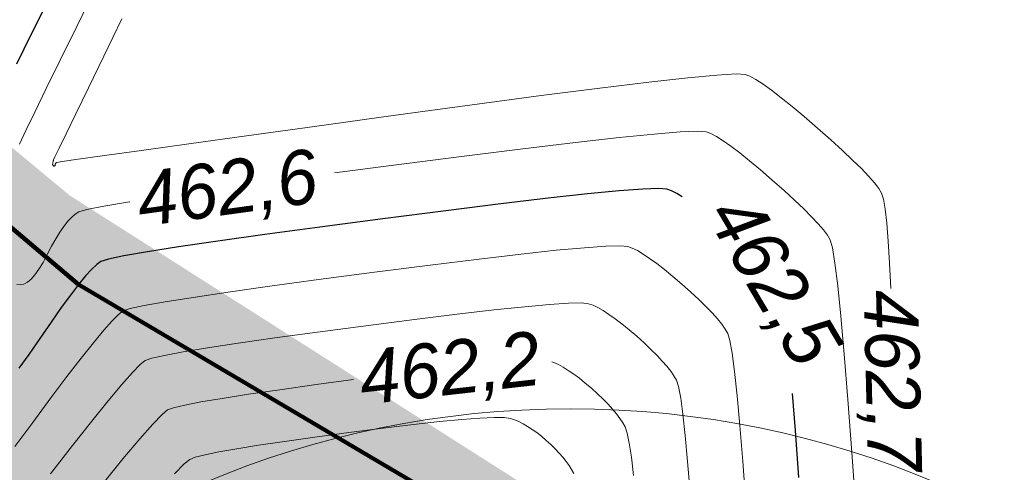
# Model space of a CAD drawing. Header units: metres. Extents: x 730549 to 731755, y 5527678 to 5528494.
# Tile 168 of 207: x 731656.81 to 731663.09, y 5527809.95 to 5527812.84. Entities that reach past the tile are written whole.
import ezdxf
from ezdxf.enums import TextEntityAlignment as Align

# ---------------------------------------------------------------- set-up
doc = ezdxf.new("R2010")
doc.units = ezdxf.units.M
doc.header["$LTSCALE"] = 0.1
doc.layers.add('3d Modell', color=7, linetype='Continuous', transparency=0.4)
doc.layers.add('B_Bäume', color=7, linetype='Continuous', transparency=0.77)
for name, color, linetype in [('LA_Planungsumgriff', 7, 'Continuous'), ('Netzbach mit Ausleitung', 7, 'Continuous'), ('Sparten Strom GEPLANT pdf', 7, 'Continuous'), ('Sparten_Kanal-aus dwg GRUPPE', 7, 'Continuous'), ('Wiese und Waldnaab als Hintergrund', 7, 'Continuous')]:
    doc.layers.add(name, color=color, linetype=linetype)
doc.styles.add('Artifakt Element Thin', font='Artifakt Element Thin Italic.ttf')
doc.styles.add('TheSansSemiLight-Plain', font='txt')
picture_1 = doc.add_image_def('image1.png', size_in_pixel=(2382, 1684))

# ---------------------------------------------------------------- blocks, each defined once
blk = doc.blocks.new('PDF-Seite')
at = {"color": 255, "linetype": 'Continuous', "lineweight": 9, "transparency": 33554687}
blk.add_wipeout([(0, 103.9213), (293.9185, 103.9213), (293.9185, -103.9213), (0, -103.9213)], dxfattribs=at)
at = {"transparency": 33554687}
image = blk.add_image(picture_1, insert=(0, -103.9213), size_in_units=(293.9185, 207.8426), dxfattribs=at)
image.dxf.flags = 7
blk = doc.blocks.new('Gruppe')
at = {"color": 211, "linetype": 'Continuous', "lineweight": 5, "true_color": 0xff7fff, "transparency": 33554687}
blk.add_line((-875.3224, -455.0962, -32.2326), (-892.308, -438.5186, -32.2326), dxfattribs=at)
blk = doc.blocks.new('Gruppe-1')
at = {"color": 7, "transparency": 33554687}
blk.add_blockref('Gruppe', (0, 0), dxfattribs=at)
blk = doc.blocks.new('Gruppe-3')
at = {"color": 7, "linetype": 'Continuous', "lineweight": 13, "transparency": 33554585, "flags": 128}
for points in [[(-882.2742, -449.9045), (-882.2757, -449.9047), (-882.44, -449.9326), (-882.5478, -449.9543), (-882.599, -449.9698), (-882.6222, -449.9848), (-882.646, -450.0053), (-882.6702, -450.0311), (-882.6951, -450.0622), (-882.7205, -450.0987), (-882.7464, -450.1406), (-882.7729, -450.1878), (-882.7999, -450.2404), (-882.8268, -450.2917), (-882.8529, -450.3352), (-882.8783, -450.3709), (-882.9029, -450.3988), (-882.9268, -450.4189), (-882.9499, -450.4312), (-882.9722, -450.4356), (-882.9938, -450.4323)], [(-882.9779, -449.5364), (-882.9365, -449.4506), (-882.8792, -449.3325), (-882.806, -449.1822), (-882.717, -448.9998), (-882.6121, -448.785), (-882.4914, -448.5381)], [(-877.4202, -450.4591), (-877.427, -450.2977), (-877.4351, -450.1571), (-877.4443, -450.0419), (-877.4547, -449.9522), (-877.4662, -449.888), (-877.4788, -449.8492), (-877.4967, -449.8199), (-877.5241, -449.7841), (-877.5609, -449.7419), (-877.6072, -449.6933), (-877.6629, -449.6382), (-877.7281, -449.5766), (-877.8028, -449.5086), (-877.8869, -449.4342), (-877.9719, -449.3608), (-878.049, -449.2962), (-878.1184, -449.2403), (-878.1799, -449.1931), (-878.2337, -449.1546), (-878.2796, -449.1248), (-878.3177, -449.1037), (-878.348, -449.0913), (-878.4062, -449.0884), (-878.528, -449.0957), (-878.7133, -449.1133), (-878.9621, -449.141), (-879.2745, -449.179), (-879.6504, -449.2272), (-880.0899, -449.2856), (-880.5929, -449.3542), (-881.0944, -449.4234), (-881.5293, -449.4836), (-881.8976, -449.5346), (-882.1994, -449.5766), (-882.4345, -449.6095), (-882.6031, -449.6334), (-882.7051, -449.6481), (-882.7405, -449.6538), (-882.7425, -449.655), (-882.7443, -449.6564), (-882.7458, -449.658), (-882.747, -449.6598), (-882.748, -449.6618), (-882.7488, -449.6639), (-882.7493, -449.6662), (-882.7496, -449.6687), (-882.7499, -449.671), (-882.7504, -449.673), (-882.7512, -449.6745), (-882.7523, -449.6756), (-882.7537, -449.6763), (-882.7553, -449.6766), (-882.7572, -449.6764), (-882.7593, -449.6758), (-882.7614, -449.6748), (-882.7631, -449.6735), (-882.7644, -449.6717), (-882.7652, -449.6695), (-882.7657, -449.6669), (-882.7658, -449.6639), (-882.7655, -449.6606), (-882.7647, -449.6568), (-882.7639, -449.653), (-882.7631, -449.6498), (-882.7625, -449.6469), (-882.762, -449.6446), (-882.7615, -449.6427), (-882.7612, -449.6413), (-882.761, -449.6403), (-882.761, -449.6398), (-882.7609, -449.6396), (-882.7609, -449.6393), (-882.7609, -449.6391), (-882.7609, -449.6389), (-882.7608, -449.6387), (-882.7608, -449.6385), (-882.7608, -449.6384), (-882.7607, -449.6383), (-882.7607, -449.6381), (-882.7606, -449.638), (-882.7606, -449.6378), (-882.7605, -449.6376), (-882.7605, -449.6374), (-882.7604, -449.6372), (-882.7603, -449.637), (-882.7602, -449.6367), (-882.7512, -449.6181), (-882.7245, -449.5629), (-882.6799, -449.471), (-882.6175, -449.3424), (-882.5373, -449.1771), (-882.4393, -448.9752), (-882.3235, -448.7366)], [(-878.3445, -451.8265), (-878.3638, -451.5618), (-878.3822, -451.3339), (-878.3996, -451.1427), (-878.4161, -450.9882), (-878.4317, -450.8704), (-878.4463, -450.7893), (-878.4599, -450.7448), (-878.476, -450.7171), (-878.498, -450.6861), (-878.5257, -450.6518), (-878.5593, -450.6143), (-878.5987, -450.5734), (-878.644, -450.5292), (-878.6951, -450.4818), (-878.752, -450.4311), (-878.8097, -450.3815), (-878.8633, -450.3374), (-878.9127, -450.2989), (-878.9579, -450.2659), (-878.9989, -450.2385), (-879.0358, -450.2166), (-879.0685, -450.2003), (-879.097, -450.1895), (-879.1454, -450.185), (-879.2377, -450.1878), (-879.3739, -450.1977), (-879.554, -450.2147), (-879.778, -450.239), (-880.0459, -450.2704), (-880.3578, -450.309), (-880.7135, -450.3547), (-881.069, -450.4018), (-881.3802, -450.4442), (-881.6471, -450.482), (-881.8696, -450.5151), (-882.0477, -450.5437), (-882.1815, -450.5676), (-882.2709, -450.587), (-882.316, -450.6017), (-882.3451, -450.6236), (-882.3865, -450.6647), (-882.4401, -450.7249), (-882.5061, -450.8042), (-882.5844, -450.9027), (-882.6749, -451.0203), (-882.7778, -451.157), (-882.8929, -451.3128), (-883.0079, -451.4674)], [(-878.6995, -451.7591), (-878.7152, -451.5621), (-878.7305, -451.3962), (-878.7453, -451.2614), (-878.7597, -451.1577), (-878.7736, -451.085), (-878.787, -451.0434), (-878.8025, -451.0162), (-878.8226, -450.9868), (-878.8473, -450.9551), (-878.8767, -450.9213), (-878.9107, -450.8851), (-878.9493, -450.8468), (-878.9925, -450.8062), (-879.0403, -450.7634), (-879.089, -450.7217), (-879.1347, -450.6845), (-879.1774, -450.6517), (-879.2172, -450.6235), (-879.254, -450.5998), (-879.2879, -450.5805), (-879.3187, -450.5658), (-879.3466, -450.5555), (-879.392, -450.5507), (-879.4751, -450.5522), (-879.596, -450.5602), (-879.7547, -450.5745), (-879.9512, -450.5952), (-880.1856, -450.6223), (-880.4577, -450.6558), (-880.7676, -450.6957), (-881.0773, -450.7369), (-881.3487, -450.7742), (-881.582, -450.8077), (-881.777, -450.8374), (-881.9337, -450.8632), (-882.0522, -450.8852), (-882.1325, -450.9033), (-882.1746, -450.9176), (-882.2066, -450.943), (-882.2567, -450.9944), (-882.3251, -451.0718), (-882.4116, -451.1753), (-882.5163, -451.3047), (-882.6392, -451.4601), (-882.7802, -451.6415)], [(-880.8472, -451.0401), (-881.0855, -451.072), (-881.3173, -451.1043), (-881.5169, -451.1334), (-881.6844, -451.1596), (-881.8197, -451.1827), (-881.923, -451.2027), (-881.9941, -451.2197), (-882.0331, -451.2336), (-882.068, -451.2624), (-882.127, -451.3242), (-882.21, -451.4188), (-882.3171, -451.5463), (-882.4483, -451.7067), (-882.6034, -451.9), (-882.7826, -452.1261), (-882.9859, -452.3852)], [(-877.6397, -451.8909), (-877.6671, -451.5051), (-877.6926, -451.1674), (-877.7162, -450.8775), (-877.7379, -450.6356), (-877.7577, -450.4417), (-877.7757, -450.2958), (-877.7917, -450.1978), (-877.8058, -450.1477), (-877.8231, -450.1189), (-877.8487, -450.0848), (-877.8825, -450.0452), (-877.9246, -450.0003), (-877.9749, -449.9499), (-878.0334, -449.8942), (-878.1002, -449.833), (-878.1753, -449.7665), (-878.2512, -449.701), (-878.3204, -449.6433), (-878.3831, -449.5932), (-878.4392, -449.5507), (-878.4887, -449.5159), (-878.5317, -449.4887), (-878.568, -449.4692), (-878.5977, -449.4574), (-878.6522, -449.4537), (-878.7628, -449.4588), (-878.9296, -449.4726), (-879.1525, -449.4952), (-879.4315, -449.5265), (-879.7666, -449.5665), (-880.1579, -449.6152), (-880.6054, -449.6727), (-880.9679, -449.7204)], [(-879.0612, -451.6515), (-879.0744, -451.5356), (-879.0876, -451.4454), (-879.1008, -451.3809), (-879.114, -451.342), (-879.1289, -451.3153), (-879.1472, -451.2875), (-879.1689, -451.2584), (-879.1941, -451.2282), (-879.2226, -451.1969), (-879.2545, -451.1643), (-879.2899, -451.1306), (-879.3287, -451.0957), (-879.3683, -451.0619), (-879.4061, -451.0315), (-879.4422, -451.0046), (-879.4765, -450.9811), (-879.5091, -450.9611), (-879.5399, -450.9445), (-879.569, -450.9313), (-879.5815, -450.9268)], [(-879.4411, -451.6405), (-879.4554, -451.6144), (-879.4719, -451.5881), (-879.4906, -451.5618), (-879.5114, -451.5352), (-879.5345, -451.5086), (-879.5598, -451.4819), (-879.5873, -451.455), (-879.617, -451.428), (-879.6476, -451.4021), (-879.6775, -451.3786), (-879.707, -451.3575), (-879.7359, -451.3387), (-879.7642, -451.3224), (-879.792, -451.3084), (-879.8192, -451.2968), (-879.8459, -451.2876), (-879.8851, -451.282), (-879.9499, -451.2812), (-880.0403, -451.2852), (-880.1562, -451.2941), (-880.2977, -451.3078), (-880.4648, -451.3263), (-880.6575, -451.3496), (-880.8757, -451.3777), (-881.0938, -451.4071), (-881.2858, -451.4343), (-881.4518, -451.4592), (-881.5918, -451.4818), (-881.7057, -451.5021), (-881.7937, -451.5202), (-881.8556, -451.536), (-881.8916, -451.5495), (-881.9275, -451.5786), (-881.9895, -451.6409)]]:
    blk.add_lwpolyline(points, dxfattribs=at)
at = {"color": 7, "linetype": 'Continuous', "lineweight": 25, "transparency": 33554585, "flags": 128}
for points in [[(-878.751, -449.8728), (-878.7837, -449.8527), (-878.8182, -449.8347), (-878.8473, -449.8234), (-878.8988, -449.8194), (-879.0002, -449.8233), (-879.1517, -449.8351), (-879.3532, -449.855), (-879.6047, -449.8827), (-879.9063, -449.9184), (-880.2578, -449.9621), (-880.6594, -450.0137), (-881.0608, -450.0666), (-881.4117, -450.1141), (-881.7122, -450.1562), (-881.9622, -450.1929), (-882.1617, -450.2242), (-882.3108, -450.2501), (-882.4094, -450.2706), (-882.4575, -450.2857), (-882.4837, -450.3042), (-882.5162, -450.335), (-882.5552, -450.378), (-882.6006, -450.4332), (-882.6524, -450.5007), (-882.7106, -450.5804), (-882.7753, -450.6724), (-882.8464, -450.7766), (-882.9174, -450.8795), (-882.9817, -450.9678)], [(-882.9946, -449.0243), (-882.9007, -448.8334), (-882.7928, -448.6148)], [(-878.0058, -451.6658), (-878.0282, -451.3646), (-878.0473, -451.1286)]]:
    blk.add_lwpolyline(points, dxfattribs=at)
at = {"color": 7, "transparency": 33554585, "char_height": 0.34534, "attachment_point": 1, "line_spacing_factor": 1.206165, "style": 'Artifakt Element Thin'}
for s, insert, rotation in [('462,6', (-882.2504, -449.7221), 7.90799), ('462,5', (-878.305, -449.8165), 300.60253), ('462,7', (-877.2467, -450.4632), 271.36291), ('462,2', (-880.8276, -450.8578), 6.48211)]:
    blk.add_mtext(s, dxfattribs=dict(at, insert=insert, rotation=rotation))
blk = doc.blocks.new('Site Model Opacity Container')
at = {"color": 255, "linetype": 'Continuous', "lineweight": 5, "transparency": 33554585}
blk.add_wipeout([(-902.0886, -384.516), (-896.5606, -388.799), (-893.5636, -391.703), (-885.1136, -401.015), (-850.0795, -459.0117), (-849.9675, -459.3957), (-850.8386, -465.338), (-853.9826, -465.958), (-902.1748, -472.8373), (-946.1748, -476.8373), (-962.1748, -476.8373), (-998.1748, -420.8373), (-998.3616, -413.454), (-991.2746, -397.622), (-990.0686, -396.546)], dxfattribs=at)
at = {"color": 7, "transparency": 33554687}
blk.add_blockref('Gruppe-3', (0, 0), dxfattribs=at)
blk = doc.blocks.new('Geländemodell (2D)')
at = {"color": 31, "true_color": 0xe0cb9d, "transparency": 33554687}
blk.add_blockref('Site Model Opacity Container', (0, 0), dxfattribs=at)
at = {"color": 0, "flags": 1}
for tag in ['IFC_UUID', 'instanceID']:
    blk.add_attdef(tag, (-998.5218, -476.8373), '', height=0.00018, dxfattribs=at)
blk = doc.blocks.new('B_Baum')
at = {"color": 7, "linetype": 'Continuous', "lineweight": 5, "transparency": 33554483}
blk.add_circle((1, 1.7321), 5, dxfattribs=at)
at = {"color": 58, "true_color": 0x4b5f00, "transparency": 33554687, "style": 'TheSansSemiLight-Plain'}
for tag, p in [('Botanischer_Name', (0.1957, 1.0854)), ('Nummer', (0.1957, -0.5565)), ('Stammumfang', (0.1957, -1.6489))]:
    blk.add_attdef(tag, text='', height=0.5044, dxfattribs=at).set_placement(p, align=Align.TOP_LEFT)
blk = doc.blocks.new('Baum selbstgestrickt')
at = {"color": 7, "transparency": 33554687, "xscale": 0.2, "yscale": 0.2, "zscale": 0.2}
blk.add_blockref('B_Baum', (0, 0), dxfattribs=at)

msp = doc.modelspace()

# ---------------------------------------------------------------- block references
at = {"layer": 'Sparten Strom GEPLANT pdf', "color": 16, "true_color": 0x800000, "transparency": 33554687}
msp.add_blockref('PDF-Seite', (731393.3973, 5527843.1975), dxfattribs=at)

# ---------------------------------------------------------------- next in the draw order: block references
at = {"layer": 'Sparten_Kanal-aus dwg GRUPPE', "color": 7, "transparency": 33554687}
msp.add_blockref('Gruppe-1', (732539.7836, 5528261.585), dxfattribs=at)

# ---------------------------------------------------------------- next in the draw order: block references
at = {"layer": '3d Modell', "color": 31, "true_color": 0xe0cb9d, "transparency": 33554687}
msp.add_blockref('Geländemodell (2D)', (732539.7836, 5528261.585), dxfattribs=at)

# ---------------------------------------------------------------- next in the draw order: wipeouts: each hides what was drawn before it
at = {"color": 255, "linetype": 'Continuous', "lineweight": 5, "transparency": 33554585}
msp.add_wipeout([(731656.25, 5527870.55), (731643.6, 5527865.6), (731642.2711, 5527860.5778), (731638.4, 5527857.6), (731654.4, 5527839.4), (731661.2, 5527819.4), (731668.8, 5527807.6), (731683.6, 5527801.8), (731689.8, 5527798.6), (731690, 5527794.8), (731680.8, 5527793.4), (731666.6, 5527795), (731653.4, 5527794), (731639.4, 5527790.6), (731635, 5527785.4), (731646, 5527779.8), (731687.6, 5527788.6), (731700.4, 5527795.6)], dxfattribs=at).dxf.layer = '3d Modell'

# ---------------------------------------------------------------- next in the draw order: hatches: boundary and pattern name
at = {"layer": 'Netzbach mit Ausleitung', "linetype": 'Continuous', "lineweight": 0, "true_color": 0xcc9966, "transparency": 33554508}
for points in [[(731647.2567, 5527821.9599), (731647.5282, 5527821.4976), (731647.7684, 5527821.0779), (731647.9774, 5527820.7006), (731648.1551, 5527820.3659), (731648.3015, 5527820.0736), (731648.4167, 5527819.8238), (731648.5006, 5527819.6166), (731648.5533, 5527819.4518), (731648.7099, 5527819.1807), (731648.8835, 5527818.9032), (731649.0741, 5527818.6193), (731649.2816, 5527818.3289), (731649.5061, 5527818.0322), (731649.7476, 5527817.729), (731650.0061, 5527817.4193), (731650.2815, 5527817.1033), (731651.2147, 5527816.2174), (731652.1822, 5527815.3243), (731653.1841, 5527814.4239), (731654.2202, 5527813.5162), (731655.2907, 5527812.6011), (731656.3956, 5527811.6788), (731657.5347, 5527810.7492), (731658.7082, 5527809.8122), (731659.8839, 5527808.9043), (731661.0295, 5527808.0617), (731662.145, 5527807.2845), (731663.2305, 5527806.5725), (731664.286, 5527805.9259), (731665.3114, 5527805.3446), (731666.3068, 5527804.8287), (731667.2721, 5527804.378), (731668.2537, 5527803.9635), (731669.2978, 5527803.5559), (731670.4044, 5527803.1551), (731671.5736, 5527802.7613), (731672.8053, 5527802.3744), (731674.0995, 5527801.9944), (731675.4563, 5527801.6213), (731676.8756, 5527801.2551), (731678.1865, 5527800.8882), (731679.2182, 5527800.5132), (731679.9706, 5527800.1301), (731680.4436, 5527799.7388), (731680.6374, 5527799.3393), (731680.5519, 5527798.9316), (731680.1872, 5527798.5158), (731679.5431, 5527798.0918), (731678.7494, 5527797.6841), (731677.9358, 5527797.3169), (731677.1023, 5527796.9903), (731676.2489, 5527796.7043), (731675.3755, 5527796.4588), (731674.4822, 5527796.2539), (731673.569, 5527796.0897), (731672.6359, 5527795.9659), (731671.7156, 5527795.869), (731670.8409, 5527795.785), (731670.0118, 5527795.7139), (731669.2283, 5527795.6557), (731668.4903, 5527795.6104), (731667.798, 5527795.5781), (731667.1513, 5527795.5587), (731666.5501, 5527795.5523), (731665.962, 5527795.6285), (731665.3544, 5527795.8573), (731664.7272, 5527796.2387), (731664.0805, 5527796.7725), (731663.4142, 5527797.4589), (731662.7285, 5527798.2979), (731662.0232, 5527799.2893), (731661.2984, 5527800.4333), (731660.5823, 5527801.6031), (731659.9033, 5527802.672), (731659.2613, 5527803.6399), (731658.6564, 5527804.5069), (731658.0885, 5527805.273), (731657.5577, 5527805.9381), (731657.0639, 5527806.5023), (731656.6071, 5527806.9656), (731656.1214, 5527807.369), (731655.5407, 5527807.7539), (731654.865, 5527808.1201), (731654.0944, 5527808.4676), (731653.2287, 5527808.7966), (731652.2681, 5527809.1069), (731651.2124, 5527809.3985), (731650.0618, 5527809.6715), (731648.9251, 5527809.9785), (731647.9111, 5527810.372), (731647.0198, 5527810.852), (731646.2512, 5527811.4185), (731645.6053, 5527812.0716), (731645.0822, 5527812.8112), (731644.6817, 5527813.6374), (731644.404, 5527814.55), (731644.2806, 5527815.081), (731644.1589, 5527815.5759), (731644.0389, 5527816.0346), (731643.9206, 5527816.4573), (731643.804, 5527816.8439), (731643.6891, 5527817.1944), (731643.5759, 5527817.5088), (731643.4644, 5527817.7872), (731642.9457, 5527817.8605), (731642.3457, 5527817.9462), (731641.6647, 5527818.0444), (731640.9024, 5527818.1551), (731640.059, 5527818.2783), (731639.1343, 5527818.4139), (731638.1286, 5527818.5619), (731637.0416, 5527818.7225), (731635.6897, 5527818.6359), (731634.3966, 5527818.6288), (731633.1624, 5527818.7011), (731631.9871, 5527818.8528), (731630.8706, 5527819.0839), (731629.813, 5527819.3945), (731628.8142, 5527819.7846), (731627.8742, 5527820.2541), (731627.0208, 5527820.7802), (731626.2818, 5527821.3402), (731625.6571, 5527821.934), (731625.1468, 5527822.5617), (731624.7508, 5527823.2233), (731624.4691, 5527823.9187), (731624.3018, 5527824.648), (731624.2488, 5527825.4111), (731624.2766, 5527826.1706), (731624.3517, 5527826.8887), (731624.4741, 5527827.5656), (731624.6439, 5527828.2012), (731624.8609, 5527828.7956), (731625.1253, 5527829.3486), (731625.437, 5527829.8604), (731625.796, 5527830.3309), (731626.1994, 5527830.7667), (731626.6443, 5527831.1741), (731627.1308, 5527831.5532), (731627.6589, 5527831.904), (731628.2285, 5527832.2266), (731628.8396, 5527832.5208), (731629.4923, 5527832.7867), (731630.1865, 5527833.0243), (731630.8692, 5527833.2715), (731631.4872, 5527833.5663), (731632.0405, 5527833.9087), (731632.5292, 5527834.2986), (731632.9532, 5527834.7361), (731633.3125, 5527835.2211), (731633.6072, 5527835.7537), (731633.8371, 5527836.3338), (731634.0605, 5527836.9091), (731634.3354, 5527837.4273), (731634.6617, 5527837.8883), (731635.0394, 5527838.2921), (731635.4687, 5527838.6387), (731635.9494, 5527838.9282), (731636.4815, 5527839.1604), (731637.0652, 5527839.3356), (731637.6778, 5527839.472), (731638.297, 5527839.5881), (731638.9228, 5527839.684), (731639.5551, 5527839.7597), (731640.194, 5527839.8151), (731640.8395, 5527839.8503), (731641.4915, 5527839.8652), (731642.1501, 5527839.8599), (731642.7753, 5527839.7304), (731643.3274, 5527839.3728), (731643.8062, 5527838.7872), (731644.2118, 5527837.9734), (731644.5441, 5527836.9315), (731644.8032, 5527835.6616), (731644.9891, 5527834.1635), (731645.1018, 5527832.4374), (731645.202, 5527830.6636), (731645.3505, 5527829.0223), (731645.5474, 5527827.5137), (731645.7926, 5527826.1377), (731646.0861, 5527824.8943), (731646.428, 5527823.7835), (731646.8182, 5527822.8054)], [(731646.8268, 5527821.7046), (731647.0895, 5527821.2578), (731647.3215, 5527820.8537), (731647.5228, 5527820.4924), (731647.6934, 5527820.1738), (731647.8333, 5527819.898), (731647.9426, 5527819.6649), (731648.0212, 5527819.4745), (731648.0691, 5527819.3269), (731648.085, 5527819.2654), (731648.1157, 5527819.2098), (731648.2792, 5527818.9267), (731648.46, 5527818.6373), (731648.6581, 5527818.3418), (731648.8735, 5527818.04), (731649.1062, 5527817.7321), (731649.3561, 5527817.4179), (731649.6234, 5527817.0976), (731649.9079, 5527816.771), (731649.9208, 5527816.7565), (731649.9347, 5527816.7431), (731650.8723, 5527815.8531), (731651.8443, 5527814.9558), (731652.8507, 5527814.0512), (731653.8914, 5527813.1395), (731654.9666, 5527812.2204), (731656.0761, 5527811.2942), (731657.22, 5527810.3607), (731658.3983, 5527809.4199), (731659.5866, 5527808.5023), (731660.7451, 5527807.6505), (731661.8739, 5527806.8644), (731662.9728, 5527806.144), (731664.042, 5527805.4895), (731665.0814, 5527804.9007), (731666.091, 5527804.3776), (731667.0708, 5527803.9203), (731668.0621, 5527803.5016), (731669.116, 5527803.09), (731670.2326, 5527802.6856), (731671.4117, 5527802.2882), (731672.6534, 5527801.898), (731673.9578, 5527801.5149), (731675.3247, 5527801.1389), (731676.7543, 5527800.77), (731677.0987, 5527800.6815), (731677.4258, 5527800.5927), (731677.7354, 5527800.5036), (731678.0276, 5527800.4142), (731678.3025, 5527800.3244), (731678.5599, 5527800.2343), (731678.8, 5527800.1438), (731679.0226, 5527800.0531), (731679.21, 5527799.9704), (731679.3809, 5527799.8886), (731679.5354, 5527799.8077), (731679.6734, 5527799.7277), (731679.7951, 5527799.6486), (731679.9003, 5527799.5703), (731679.9891, 5527799.4929), (731680.0614, 5527799.4164), (731680.0869, 5527799.3834), (731680.1069, 5527799.351), (731680.1215, 5527799.3193), (731680.1307, 5527799.2884), (731680.1345, 5527799.2581), (731680.1328, 5527799.2286), (731680.1257, 5527799.1997), (731680.1132, 5527799.1715), (731680.0667, 5527799.0996), (731680.0046, 5527799.0253), (731679.9268, 5527798.9487), (731679.8334, 5527798.8698), (731679.7243, 5527798.7885), (731679.5997, 5527798.7049), (731679.4594, 5527798.6189), (731679.3034, 5527798.5307), (731678.5316, 5527798.1342), (731677.7403, 5527797.7771), (731676.9294, 5527797.4595), (731676.0989, 5527797.1813), (731675.2489, 5527796.9426), (731674.3793, 5527796.7433), (731673.4901, 5527796.5834), (731672.5814, 5527796.463), (731671.6679, 5527796.3667), (731670.8, 5527796.2833), (731669.9777, 5527796.2127), (731669.201, 5527796.1549), (731668.4699, 5527796.11), (731667.7844, 5527796.0779), (731667.1444, 5527796.0587), (731666.5501, 5527796.0523), (731666.0305, 5527796.1248), (731665.4871, 5527796.3422), (731664.9199, 5527796.7046), (731664.3289, 5527797.212), (731663.7141, 5527797.8644), (731663.0754, 5527798.6617), (731662.413, 5527799.604), (731661.7267, 5527800.6912), (731661.0016, 5527801.8755), (731660.313, 5527802.9586), (731659.661, 5527803.9403), (731659.0456, 5527804.8208), (731658.4668, 5527805.5999), (731657.9246, 5527806.2777), (731657.419, 5527806.8543), (731656.95, 5527807.3295), (731656.4386, 5527807.7556), (731655.8311, 5527808.1611), (731655.1276, 5527808.5459), (731654.3281, 5527808.91), (731653.4325, 5527809.2535), (731652.4408, 5527809.5763), (731651.3531, 5527809.8784), (731650.1693, 5527810.1598), (731649.616, 5527810.2948), (731649.0925, 5527810.4498), (731648.5988, 5527810.6246), (731648.135, 5527810.8193), (731647.7009, 5527811.0339), (731647.2967, 5527811.2685), (731646.9223, 5527811.5229), (731646.5777, 5527811.7972), (731646.2692, 5527812.0852), (731645.9887, 5527812.3932), (731645.7361, 5527812.7211), (731645.5114, 5527813.069), (731645.3146, 5527813.4369), (731645.1457, 5527813.8248), (731645.0047, 5527814.2326), (731644.8917, 5527814.6604), (731644.7657, 5527815.2023), (731644.6411, 5527815.708), (731644.5181, 5527816.1776), (731644.3964, 5527816.6109), (731644.2763, 5527817.0082), (731644.1576, 5527817.3692), (731644.0403, 5527817.6941), (731643.9245, 5527817.9828), (731643.8139, 5527818.243), (731643.5766, 5527818.3969), (731643.0022, 5527818.7202), (731642.3377, 5527819.0035), (731641.5832, 5527819.2465), (731640.7387, 5527819.4495), (731639.8041, 5527819.6123), (731638.7794, 5527819.735), (731637.6647, 5527819.8176), (731636.46, 5527819.86), (731635.2527, 5527819.915), (731634.1304, 5527820.0351), (731633.093, 5527820.2204), (731632.1406, 5527820.4709), (731631.2732, 5527820.7866), (731630.4907, 5527821.1675), (731629.7931, 5527821.6135), (731629.1805, 5527822.1248), (731628.6519, 5527822.66), (731628.2062, 5527823.178), (731627.8436, 5527823.6788), (731627.5639, 5527824.1624), (731627.3672, 5527824.6289), (731627.2535, 5527825.0781), (731627.2227, 5527825.5102), (731627.275, 5527825.925), (731627.3715, 5527826.3309), (731627.4734, 5527826.7359), (731627.5809, 5527827.1402), (731627.6937, 5527827.5438), (731627.8121, 5527827.9465), (731627.9359, 5527828.3484), (731628.0652, 5527828.7496), (731628.2, 5527829.15), (731628.6257, 5527829.6927), (731629.1029, 5527830.1959), (731629.6315, 5527830.6595), (731630.2116, 5527831.0835), (731630.8432, 5527831.468), (731631.5262, 5527831.8129), (731632.2606, 5527832.1183), (731633.0465, 5527832.3841), (731633.1527, 5527832.6914), (731633.2738, 5527833.0464), (731633.4097, 5527833.4491), (731633.5605, 5527833.8995), (731633.7262, 5527834.3976), (731633.9067, 5527834.9435), (731634.1021, 5527835.537), (731634.3123, 5527836.1783), (731634.5111, 5527836.6904), (731634.7556, 5527837.1516), (731635.0458, 5527837.5619), (731635.3817, 5527837.9212), (731635.7632, 5527838.2296), (731636.1905, 5527838.4872), (731636.6634, 5527838.6937), (731637.1821, 5527838.8494), (731637.7788, 5527838.9823), (731638.3821, 5527839.0954), (731638.9919, 5527839.1888), (731639.6082, 5527839.2625), (731640.231, 5527839.3165), (731640.8603, 5527839.3507), (731641.4961, 5527839.3652), (731642.1384, 5527839.36), (731642.3808, 5527839.3304), (731642.6114, 5527839.2531), (731642.8301, 5527839.1282), (731643.0371, 5527838.9556), (731643.2323, 5527838.7353), (731643.4157, 5527838.4674), (731643.5873, 5527838.1519), (731643.7471, 5527837.7886), (731643.915, 5527837.3161), (731644.0655, 5527836.7867), (731644.1985, 5527836.2005), (731644.3141, 5527835.5574), (731644.4123, 5527834.8575), (731644.493, 5527834.1008), (731644.5563, 5527833.2872), (731644.6022, 5527832.4168), (731644.7046, 5527830.6117), (731644.8573, 5527828.9397), (731645.0601, 5527827.4009), (731645.313, 5527825.9953), (731645.6162, 5527824.7229), (731645.9696, 5527823.5836), (731646.3731, 5527822.5775)]]:
    msp.add_hatch(color=33, dxfattribs=at).paths.add_polyline_path(points)
at = {"layer": 'Wiese und Waldnaab als Hintergrund', "linetype": 'Continuous', "lineweight": 0, "true_color": 0xc4d309, "transparency": 33554483}
msp.add_hatch(color=52, dxfattribs=at).paths.add_polyline_path([(731645.5643, 5527857.5329), (731648.867, 5527864.6571), (731649.3828, 5527877.95), (731647.2109, 5527873.7088), (731644.5096, 5527868.9862), (731642.5638, 5527867.465), (731640.3307, 5527865.8117), (731639.379, 5527864.3996), (731636.7278, 5527863.807), (731633.0465, 5527861.6466), (731631.1367, 5527861.5843), (731630.8577, 5527859.5418), (731633.0465, 5527858.6259), (731633.0465, 5527854.945), (731634.6901, 5527852.1153), (731634.9094, 5527851.0327), (731629.0529, 5527848.4791), (731629.1793, 5527851.9133), (731627.9563, 5527853.8918), (731627.9031, 5527855.2944), (731626.593, 5527858.0681), (731624.4196, 5527859.5399), (731622.5893, 5527861.5524), (731621.6523, 5527862.7575), (731619.6316, 5527862.8377), (731618.7164, 5527863.8439), (731616.3756, 5527864.0902), (731612.9523, 5527864.1172), (731610.9424, 5527864.098), (731608.7869, 5527862.6544), (731606.2909, 5527862.4813), (731603.11, 5527862.1325), (731600.8686, 5527862.3897), (731599.8963, 5527862.0819), (731597.5895, 5527862.9355), (731596.6949, 5527862.8374), (731594.9396, 5527863.2485), (731593.6088, 5527863.8922), (731591.3624, 5527863.7616), (731589.6071, 5527864.1728), (731588.0384, 5527863.7995), (731585.8067, 5527863.0518), (731583.7641, 5527863.3308), (731580.0643, 5527863.1263), (731578.5502, 5527862.256), (731574.465, 5527862.8141), (731571.547, 5527860.9851), (731568.6508, 5527858.9573), (731566.276, 5527858.5963), (731562.7859, 5527858.3141), (731560.3758, 5527856.4403), (731556.4843, 5527853.3979), (731555.9942, 5527850.5274), (731557.845, 5527847.4106), (731559.1251, 5527846.7462), (731558.537, 5527844.7703), (731556.7996, 5527842.266), (731556.0044, 5527842.1788), (731554.7544, 5527840.7339), (731550.6558, 5527839.5802), (731549.0121, 5527840.8084), (731545.8882, 5527841.7736), (731542.2251, 5527843.9875), (731540.9463, 5527845.5575), (731537.6076, 5527842.9782), (731535.1334, 5527842.6062), (731532.436, 5527840.6002), (731531.1873, 5527840.0609), (731530.3677, 5527838.3614), (731529.4077, 5527838.8598), (731526.0484, 5527837.3848), (731522.4795, 5527835.9874), (731521.2757, 5527835.956), (731518.4571, 5527834.1379), (731515.8059, 5527833.5454), (731514.2168, 5527834.2765), (731511.8856, 5527833.5179), (731508.7347, 5527832.3031), (731502.8, 5527735.1721), (731587.4, 5527735), (731587, 5527743.2), (731600.4, 5527745), (731608.3946, 5527752.2709), (731632.9436, 5527766.213), (731648.4136, 5527772.8388), (731668.004, 5527780.4195), (731667.6878, 5527783.3022), (731672.7696, 5527784.6643), (731670.3725, 5527791.8457), (731680.6817, 5527795.9942), (731685.0158, 5527799.5881), (731678.4686, 5527800.5803), (731672.2441, 5527803.2175), (731664.8062, 5527806.8283), (731657.1271, 5527811.7203), (731650.9283, 5527816.8753), (731647.6108, 5527821.4409), (731645.6523, 5527826.4573), (731645.0951, 5527830.6214), (731645.8545, 5527836.5394), (731646.7203, 5527839.6524), (731643.2054, 5527845.1017), (731642.516, 5527849.5531), (731640.3997, 5527852.339)])

# ---------------------------------------------------------------- next in the draw order: linework, layer by layer
at = {"layer": 'LA_Planungsumgriff', "color": 16, "linetype": 'Continuous', "lineweight": 100, "true_color": 0x800000, "transparency": 33554687, "flags": 128}
msp.add_lwpolyline([(731651.4994, 5527808.1252), (731657.0563, 5527804.4013), (731663.6148, 5527794.685), (731674.9845, 5527796.1366), (731688.5945, 5527796.3819), (731687.3698, 5527798.9311), (731675.7561, 5527801.352), (731667.6171, 5527804.9852), (731657.183, 5527811.1518), (731650.6744, 5527816.6702)], dxfattribs=at)
at = {"layer": 'LA_Planungsumgriff', "color": 16, "linetype": 'Continuous', "lineweight": 9, "true_color": 0x800000, "transparency": 33554687}
msp.add_open_spline([(731629.85, 5527863), (731629.1, 5527861.25), (731629.22, 5527859.2), (731631.2104, 5527856.6448), (731632.9496, 5527853.0752), (731633.6392, 5527850.2803), (731634.3, 5527846.75), (731634.7411, 5527843.3111), (731636.2, 5527839.55), (731637.35, 5527836.75), (731639, 5527836.75), (731640.4, 5527836.55), (731640.9, 5527834.95), (731639.95, 5527833.35), (731639, 5527832.35), (731639.25, 5527830.5), (731641.2, 5527826.05), (731642.15, 5527824.3), (731644.3, 5527821.55), (731647.85, 5527817.55), (731653.05, 5527812.4), (731658.28, 5527807.7), (731665.05, 5527802.6), (731669.15, 5527799.7), (731671.6, 5527798.55), (731674.25, 5527798.3), (731679.45, 5527798.55), (731686.05, 5527798.5), (731689.1, 5527798.45)], degree=2, dxfattribs=at)
msp.add_open_spline([(731624.546, 5527862.408), (731626.0696, 5527861.1897), (731628.3, 5527857.75), (731630.05, 5527854.6), (731631.05, 5527851.35), (731631.6454, 5527849.0847), (731631.8202, 5527848.2626), (731632.3448, 5527845.7962), (731632.95, 5527841.8), (731634.04, 5527837.32), (731634.6, 5527835.86), (731638.15, 5527829.25), (731642.05, 5527822.3), (731646, 5527818.1), (731656.65, 5527807.95), (731665.7, 5527800.95), (731667.4, 5527799.2), (731667.6, 5527797.7), (731668.9, 5527796.25), (731671.3, 5527796.2), (731677.9, 5527796.9), (731689.6, 5527797.1)], degree=2, knots=[0, 0, 0, 0.049146, 0.120068, 0.19099, 0.261912, 0.261912, 0.287363, 0.338266, 0.389169, 0.440071, 0.490974, 0.541876, 0.592779, 0.643682, 0.694584, 0.745487, 0.79639, 0.847292, 0.898195, 0.949097, 1, 1, 1], dxfattribs=at)

# ---------------------------------------------------------------- next in the draw order: block references
at = {"layer": 'B_Bäume', "color": 7, "transparency": 33554490, "xscale": 6, "yscale": 6, "zscale": 6}
msp.add_blockref('Baum selbstgestrickt', (731659.12, 5527802.28), dxfattribs=at)

doc.saveas('drawing.dxf')
